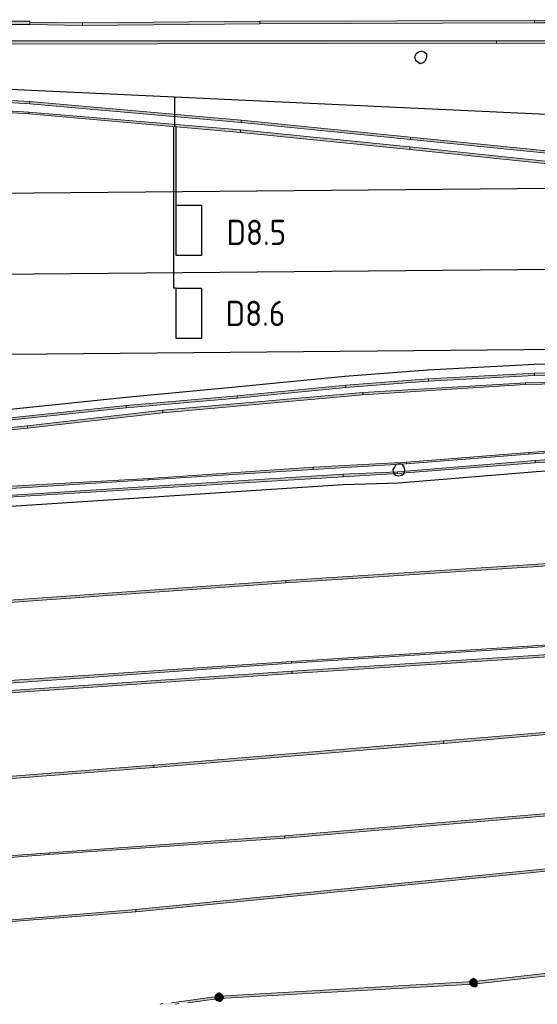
# Model space of a CAD drawing. Header units: millimetres. Extents: x -27 to 2301, y -256 to 766.
# Tile 76 of 97: x 341 to 362, y 53 to 92. Entities that reach past the tile are written whole.
import ezdxf

# ---------------------------------------------------------------- set-up
doc = ezdxf.new("R2010")
doc.units = ezdxf.units.MM
for name, color, linetype in [('SIV-ONDERGROND-ALG', 251, 'Continuous'), ('SIV-VRI-DETECTIE', 4, 'Continuous'), ('SIV-VRI-KABEL', 3, 'Continuous'), ('SIV-VRI-LUSUITSLIJPER', 7, 'Continuous'), ('SIV-WEGMARKERING', 7, 'Continuous')]:
    doc.layers.add(name, color=color, linetype=linetype)
doc.styles.add('ISO', font='ISO.shx')

# ---------------------------------------------------------------- blocks, each defined once
blk = doc.blocks.new('2x1')
at = {"layer": 'SIV-VRI-DETECTIE'}
for p, q in [((0, 1), (1, 1)), ((0, -1), (0, 1)), ((1, 1), (1, -1)), ((1, -1), (0, -1))]:
    blk.add_line(p, q, dxfattribs=at)

msp = doc.modelspace()

# ---------------------------------------------------------------- hatches: boundary and pattern name
at = {"layer": 'SIV-ONDERGROND-ALG'}
h = msp.add_hatch(color=256, dxfattribs=at)
h.dxf.hatch_style = 2
h.paths.add_polyline_path([(336.08, 91.979), (336.08, 91.915), (341.42, 91.915), (341.42, 92.044), (336.08, 92.044)])
h = msp.add_hatch(color=256, dxfattribs=at)
h.dxf.hatch_style = 2
h.paths.add_polyline_path([(341.42, 91.979), (341.42, 91.915), (343.51, 91.883), (343.51, 91.979), (341.42, 92.011)])
h = msp.add_hatch(color=256, dxfattribs=at)
h.dxf.hatch_style = 2
h.paths.add_polyline_path([(343.51, 91.915), (343.51, 91.883), (350.555, 91.947), (350.555, 92.044), (343.51, 91.979)])
h = msp.add_hatch(color=256, dxfattribs=at)
h.dxf.hatch_style = 2
h.paths.add_polyline_path([(350.555, 91.979), (350.555, 91.947), (361.458, 91.979), (361.458, 92.076), (350.555, 92.044)])
h = msp.add_hatch(color=256, dxfattribs=at)
h.dxf.hatch_style = 2
h.paths.add_polyline_path([(361.426, 91.979), (361.458, 91.979), (361.458, 91.947)])
h = msp.add_hatch(color=256, dxfattribs=at)
h.dxf.hatch_style = 2
h.paths.add_polyline_path([(361.458, 92.011), (361.458, 91.979), (370.497, 91.979), (370.497, 92.108), (361.458, 92.076)])
h = msp.add_hatch(color=256, dxfattribs=at)
h.dxf.hatch_style = 2
h.paths.add_polyline_path([(339.747, 91.207), (339.747, 91.143), (359.947, 91.175), (359.947, 91.272), (339.747, 91.272)])
h = msp.add_hatch(color=256, dxfattribs=at)
h.dxf.hatch_style = 2
h.paths.add_polyline_path([(359.947, 91.272), (359.947, 91.304), (359.979, 91.272)])
h = msp.add_hatch(color=256, dxfattribs=at)
h.dxf.hatch_style = 2
h.paths.add_polyline_path([(359.947, 91.207), (359.947, 91.175), (376.608, 91.143), (376.608, 91.272), (359.947, 91.272)])
h = msp.add_hatch(color=256, dxfattribs=at)
h.dxf.hatch_style = 2
h.paths.add_polyline_path([(341.42, 88.827), (341.42, 88.859), (333.957, 89.277), (333.957, 89.213), (341.42, 88.763)])
h = msp.add_hatch(color=256, dxfattribs=at)
h.dxf.hatch_style = 2
h.paths.add_polyline_path([(341.387, 88.409), (341.387, 88.441), (333.957, 88.891), (333.957, 88.795), (341.387, 88.377)])
h = msp.add_hatch(color=256, dxfattribs=at)
h.dxf.hatch_style = 2
h.paths.add_polyline_path([(349.815, 88.055), (349.815, 88.119), (341.42, 88.859), (341.42, 88.763), (349.815, 88.023)])
h = msp.add_hatch(color=256, dxfattribs=at)
h.dxf.hatch_style = 2
h.paths.add_polyline_path([(349.783, 87.669), (349.783, 87.733), (341.387, 88.441), (341.387, 88.377), (349.783, 87.637)])
h = msp.add_hatch(color=256, dxfattribs=at)
h.dxf.hatch_style = 2
h.paths.add_polyline_path([(356.537, 87.412), (356.537, 87.444), (349.815, 88.119), (349.815, 88.023), (356.537, 87.348)])
h = msp.add_hatch(color=256, dxfattribs=at)
h.dxf.hatch_style = 2
h.paths.add_polyline_path([(349.75, 87.733), (349.783, 87.733), (349.783, 87.701), (349.75, 87.701)])
h = msp.add_hatch(color=256, dxfattribs=at)
h.dxf.hatch_style = 2
h.paths.add_polyline_path([(356.505, 87.026), (356.505, 87.058), (349.783, 87.733), (349.783, 87.637), (356.505, 86.962)])
h = msp.add_hatch(color=256, dxfattribs=at)
h.dxf.hatch_style = 2
h.paths.add_polyline_path([(363.935, 86.64), (363.935, 86.704), (356.537, 87.444), (356.537, 87.348), (363.935, 86.608)])
h = msp.add_hatch(color=256, dxfattribs=at)
h.dxf.hatch_style = 2
h.paths.add_polyline_path([(363.903, 86.254), (363.903, 86.286), (356.505, 87.058), (356.505, 86.962), (363.903, 86.19)])
h = msp.add_hatch(color=256, dxfattribs=at)
h.dxf.hatch_style = 2
h.paths.add_polyline_path([(361.458, 78.02), (361.458, 77.987), (367.152, 78.084), (367.152, 78.18), (361.458, 78.084)])
h = msp.add_hatch(color=256, dxfattribs=at)
h.dxf.hatch_style = 2
h.paths.add_polyline_path([(353.964, 77.569), (353.964, 77.505), (357.245, 77.762), (357.245, 77.859), (353.964, 77.601)])
h = msp.add_hatch(color=256, dxfattribs=at)
h.dxf.hatch_style = 2
h.paths.add_polyline_path([(357.245, 77.827), (357.245, 77.762), (361.458, 77.987), (361.458, 78.084), (357.245, 77.859)])
h = msp.add_hatch(color=256, dxfattribs=at)
h.dxf.hatch_style = 2
h.paths.add_polyline_path([(361.105, 77.666), (361.105, 77.634), (369.789, 77.794), (369.789, 77.891), (361.105, 77.698)])
h = msp.add_hatch(color=256, dxfattribs=at)
h.dxf.hatch_style = 2
h.paths.add_polyline_path([(361.426, 78.084), (361.458, 78.084), (361.458, 78.052)])
h = msp.add_hatch(color=256, dxfattribs=at)
h.dxf.hatch_style = 2
h.paths.add_polyline_path([(349.654, 77.119), (349.654, 77.087), (353.964, 77.505), (353.964, 77.601), (349.654, 77.183)])
h = msp.add_hatch(color=256, dxfattribs=at)
h.dxf.hatch_style = 2
h.paths.add_polyline_path([(354.639, 77.248), (354.639, 77.215), (361.105, 77.634), (361.105, 77.698), (354.639, 77.312)])
h = msp.add_hatch(color=256, dxfattribs=at)
h.dxf.hatch_style = 2
h.paths.add_polyline_path([(361.105, 77.698), (361.105, 77.73), (361.137, 77.698)])
h = msp.add_hatch(color=256, dxfattribs=at)
h.dxf.hatch_style = 2
h.paths.add_polyline_path([(345.247, 76.733), (345.247, 76.701), (349.654, 77.087), (349.654, 77.183), (345.247, 76.797)])
h = msp.add_hatch(color=256, dxfattribs=at)
h.dxf.hatch_style = 2
h.paths.add_polyline_path([(346.695, 76.54), (346.695, 76.508), (354.639, 77.215), (354.639, 77.312), (346.695, 76.604)])
h = msp.add_hatch(color=256, dxfattribs=at)
h.dxf.hatch_style = 2
h.paths.add_polyline_path([(354.607, 77.312), (354.639, 77.312), (354.639, 77.28)])
h = msp.add_hatch(color=256, dxfattribs=at)
h.dxf.hatch_style = 2
h.paths.add_polyline_path([(327.749, 74.9), (327.749, 74.867), (345.247, 76.701), (345.247, 76.797), (327.749, 74.932)])
h = msp.add_hatch(color=256, dxfattribs=at)
h.dxf.hatch_style = 2
h.paths.add_polyline_path([(341.323, 75.961), (341.323, 75.897), (346.695, 76.508), (346.695, 76.604), (341.323, 75.993)])
h = msp.add_hatch(color=256, dxfattribs=at)
h.dxf.hatch_style = 2
h.paths.add_polyline_path([(345.247, 76.797), (345.279, 76.797), (345.279, 76.765), (345.247, 76.765)])
h = msp.add_hatch(color=256, dxfattribs=at)
h.dxf.hatch_style = 2
h.paths.add_polyline_path([(346.695, 76.604), (346.727, 76.604), (346.695, 76.572)])
h = msp.add_hatch(color=256, dxfattribs=at)
h.dxf.hatch_style = 2
h.paths.add_polyline_path([(328.714, 74.674), (328.714, 74.642), (341.323, 75.897), (341.323, 75.993), (328.714, 74.739)])
h = msp.add_hatch(color=256, dxfattribs=at)
h.dxf.hatch_style = 2
h.paths.add_polyline_path([(366.058, 75.253), (366.058, 75.286), (361.233, 74.932), (361.233, 74.867), (366.058, 75.189)])
h = msp.add_hatch(color=256, dxfattribs=at)
h.dxf.hatch_style = 2
h.paths.add_polyline_path([(369.403, 75.125), (369.403, 75.189), (361.491, 74.61), (361.491, 74.514), (369.403, 75.093)])
h = msp.add_hatch(color=256, dxfattribs=at)
h.dxf.hatch_style = 2
h.paths.add_polyline_path([(361.233, 74.9), (361.233, 74.932), (356.376, 74.546), (356.376, 74.481), (361.233, 74.867)])
h = msp.add_hatch(color=256, dxfattribs=at)
h.dxf.hatch_style = 2
h.paths.add_polyline_path([(352.677, 74.288), (352.677, 74.353), (346.148, 73.902), (346.148, 73.838), (352.677, 74.256)])
h = msp.add_hatch(color=256, dxfattribs=at)
h.dxf.hatch_style = 2
h.paths.add_polyline_path([(356.376, 74.514), (356.376, 74.546), (352.677, 74.353), (352.677, 74.256), (356.376, 74.481)])
h = msp.add_hatch(color=256, dxfattribs=at)
h.dxf.hatch_style = 2
h.paths.add_polyline_path([(361.491, 74.546), (361.491, 74.61), (356.023, 74.16), (356.023, 74.095), (361.491, 74.514)])
h = msp.add_hatch(color=256, dxfattribs=at)
h.dxf.hatch_style = 2
h.paths.add_polyline_path([(361.458, 74.61), (361.491, 74.61), (361.491, 74.578), (361.458, 74.578)])
h = msp.add_hatch(color=256, dxfattribs=at)
h.dxf.hatch_style = 2
h.paths.add_polyline_path([(353.868, 74.031), (353.868, 74.063), (339.039, 73.131), (339.039, 73.066), (353.868, 73.967)])
h = msp.add_hatch(color=256, dxfattribs=at)
h.dxf.hatch_style = 2
h.paths.add_polyline_path([(346.148, 73.87), (346.148, 73.902), (340.455, 73.581), (340.455, 73.484), (346.148, 73.838)])
h = msp.add_hatch(color=256, dxfattribs=at)
h.dxf.hatch_style = 2
h.paths.add_polyline_path([(356.023, 74.128), (356.023, 74.16), (353.868, 74.063), (353.868, 73.967), (356.023, 74.095)])
h = msp.add_hatch(color=256, dxfattribs=at)
h.dxf.hatch_style = 2
h.paths.add_polyline_path([(356.023, 74.095), (356.055, 74.095), (356.023, 74.063)])
h = msp.add_hatch(color=256, dxfattribs=at)
h.dxf.hatch_style = 2
h.paths.add_polyline_path([(346.116, 73.838), (346.148, 73.838), (346.148, 73.806)])
h = msp.add_hatch(color=256, dxfattribs=at)
h.dxf.hatch_style = 2
h.paths.add_polyline_path([(351.584, 69.785), (351.584, 69.753), (364.45, 70.589), (364.45, 70.686), (351.584, 69.85)])
h = msp.add_hatch(color=256, dxfattribs=at)
h.dxf.hatch_style = 2
h.paths.add_polyline_path([(340.23, 69.013), (340.23, 68.949), (351.584, 69.753), (351.584, 69.85), (340.23, 69.046)])
h = msp.add_hatch(color=256, dxfattribs=at)
h.dxf.hatch_style = 2
h.paths.add_polyline_path([(351.809, 66.601), (351.809, 66.569), (364.643, 67.405), (364.643, 67.469), (351.809, 66.633)])
h = msp.add_hatch(color=256, dxfattribs=at)
h.dxf.hatch_style = 2
h.paths.add_polyline_path([(351.841, 66.183), (351.841, 66.151), (364.675, 66.987), (364.675, 67.083), (351.841, 66.247)])
h = msp.add_hatch(color=256, dxfattribs=at)
h.dxf.hatch_style = 2
h.paths.add_polyline_path([(340.423, 65.797), (340.423, 65.765), (351.809, 66.569), (351.809, 66.633), (340.423, 65.861)])
h = msp.add_hatch(color=256, dxfattribs=at)
h.dxf.hatch_style = 2
h.paths.add_polyline_path([(351.777, 66.633), (351.809, 66.665), (351.809, 66.633)])
h = msp.add_hatch(color=256, dxfattribs=at)
h.dxf.hatch_style = 2
h.paths.add_polyline_path([(351.841, 66.247), (340.455, 65.475), (340.455, 65.379), (351.841, 66.151), (351.841, 66.183)])
h = msp.add_hatch(color=256, dxfattribs=at)
h.dxf.hatch_style = 2
h.paths.add_polyline_path([(351.809, 66.247), (351.841, 66.247), (351.841, 66.215), (351.809, 66.215)])
h = msp.add_hatch(color=256, dxfattribs=at)
h.dxf.hatch_style = 2
h.paths.add_polyline_path([(367.087, 64.221), (367.087, 64.253), (357.856, 63.481), (357.856, 63.385), (367.087, 64.189)])
h = msp.add_hatch(color=256, dxfattribs=at)
h.dxf.hatch_style = 2
h.paths.add_polyline_path([(357.856, 63.417), (357.856, 63.481), (346.341, 62.516), (346.341, 62.42), (357.856, 63.385)])
h = msp.add_hatch(color=256, dxfattribs=at)
h.dxf.hatch_style = 2
h.paths.add_polyline_path([(346.341, 62.452), (346.341, 62.516), (320.93, 60.554), (320.93, 60.457), (346.341, 62.42)])
h = msp.add_hatch(color=256, dxfattribs=at)
h.dxf.hatch_style = 2
h.paths.add_polyline_path([(351.552, 59.686), (351.552, 59.621), (365.543, 60.811), (365.543, 60.908), (351.552, 59.718)])
h = msp.add_hatch(color=256, dxfattribs=at)
h.dxf.hatch_style = 2
h.paths.add_polyline_path([(342.192, 59.01), (342.192, 58.978), (351.552, 59.621), (351.552, 59.718), (342.192, 59.042)])
h = msp.add_hatch(color=256, dxfattribs=at)
h.dxf.hatch_style = 2
h.paths.add_polyline_path([(329.326, 58.013), (329.326, 57.981), (342.192, 58.978), (342.192, 59.042), (329.326, 58.077)])
h = msp.add_hatch(color=256, dxfattribs=at)
h.dxf.hatch_style = 2
h.paths.add_polyline_path([(342.192, 59.042), (342.192, 59.074), (342.224, 59.042)])
h = msp.add_hatch(color=256, dxfattribs=at)
h.dxf.hatch_style = 2
h.paths.add_polyline_path([(345.633, 56.726), (345.633, 56.694), (363.131, 58.431), (363.131, 58.528), (345.633, 56.791)])
h = msp.add_hatch(color=256, dxfattribs=at)
h.dxf.hatch_style = 2
h.paths.add_polyline_path([(340.197, 56.308), (340.197, 56.276), (345.633, 56.694), (345.633, 56.791), (340.197, 56.34)])
h = msp.add_hatch(color=256, dxfattribs=at)
h.dxf.hatch_style = 2
h.paths.add_polyline_path([(359.046, 53.896), (359.046, 53.831), (377.026, 55.858), (377.026, 55.954), (359.046, 53.928)])
h = msp.add_hatch(color=256, dxfattribs=at)
h.dxf.hatch_style = 2
h.paths.add_polyline_path([(358.885, 53.992), (358.853, 53.896), (359.046, 53.896)])
h = msp.add_hatch(color=256, dxfattribs=at)
h.dxf.hatch_style = 2
h.paths.add_polyline_path([(358.982, 54.057), (358.885, 53.992), (359.046, 53.896)])
h = msp.add_hatch(color=256, dxfattribs=at)
h.dxf.hatch_style = 2
h.paths.add_polyline_path([(359.046, 54.089), (358.982, 54.057), (359.046, 53.896)])
h = msp.add_hatch(color=256, dxfattribs=at)
h.dxf.hatch_style = 2
h.paths.add_polyline_path([(359.143, 54.024), (359.046, 54.089), (359.046, 53.896)])
h = msp.add_hatch(color=256, dxfattribs=at)
h.dxf.hatch_style = 2
h.paths.add_polyline_path([(359.207, 53.96), (359.143, 54.024), (359.046, 53.896)])
h = msp.add_hatch(color=256, dxfattribs=at)
h.dxf.hatch_style = 2
h.paths.add_polyline_path([(359.207, 53.864), (359.207, 53.96), (359.046, 53.896)])
h = msp.add_hatch(color=256, dxfattribs=at)
h.dxf.hatch_style = 2
h.paths.add_polyline_path([(348.946, 53.317), (348.946, 53.252), (359.046, 53.831), (359.046, 53.928), (348.946, 53.349)])
h = msp.add_hatch(color=256, dxfattribs=at)
h.dxf.hatch_style = 2
h.paths.add_polyline_path([(358.853, 53.896), (358.885, 53.799), (359.046, 53.896)])
h = msp.add_hatch(color=256, dxfattribs=at)
h.dxf.hatch_style = 2
h.paths.add_polyline_path([(358.885, 53.799), (358.95, 53.735), (359.046, 53.896)])
h = msp.add_hatch(color=256, dxfattribs=at)
h.dxf.hatch_style = 2
h.paths.add_polyline_path([(358.95, 53.735), (359.046, 53.703), (359.046, 53.896)])
h = msp.add_hatch(color=256, dxfattribs=at)
h.dxf.hatch_style = 2
h.paths.add_polyline_path([(359.046, 53.703), (359.143, 53.703), (359.046, 53.896)])
h = msp.add_hatch(color=256, dxfattribs=at)
h.dxf.hatch_style = 2
h.paths.add_polyline_path([(359.143, 53.703), (359.207, 53.767), (359.046, 53.896)])
h = msp.add_hatch(color=256, dxfattribs=at)
h.dxf.hatch_style = 2
h.paths.add_polyline_path([(359.207, 53.767), (359.207, 53.864), (359.046, 53.896)])
h = msp.add_hatch(color=256, dxfattribs=at)
h.dxf.hatch_style = 2
h.paths.add_polyline_path([(348.946, 53.349), (346.984, 53.092), (347.756, 53.092), (348.946, 53.252), (348.946, 53.317)])
h = msp.add_hatch(color=256, dxfattribs=at)
h.dxf.hatch_style = 2
h.paths.add_polyline_path([(348.753, 53.317), (348.946, 53.317), (348.785, 53.413)])
h = msp.add_hatch(color=256, dxfattribs=at)
h.dxf.hatch_style = 2
h.paths.add_polyline_path([(348.753, 53.22), (348.946, 53.317), (348.753, 53.317)])
h = msp.add_hatch(color=256, dxfattribs=at)
h.dxf.hatch_style = 2
h.paths.add_polyline_path([(348.818, 53.156), (348.946, 53.317), (348.753, 53.22)])
h = msp.add_hatch(color=256, dxfattribs=at)
h.dxf.hatch_style = 2
h.paths.add_polyline_path([(348.785, 53.413), (348.946, 53.317), (348.85, 53.478)])
h = msp.add_hatch(color=256, dxfattribs=at)
h.dxf.hatch_style = 2
h.paths.add_polyline_path([(348.946, 53.124), (348.946, 53.317), (348.818, 53.156)])
h = msp.add_hatch(color=256, dxfattribs=at)
h.dxf.hatch_style = 2
h.paths.add_polyline_path([(348.85, 53.478), (348.946, 53.317), (348.946, 53.51)])
h = msp.add_hatch(color=256, dxfattribs=at)
h.dxf.hatch_style = 2
h.paths.add_polyline_path([(348.946, 53.51), (348.946, 53.317), (349.043, 53.445)])
h = msp.add_hatch(color=256, dxfattribs=at)
h.dxf.hatch_style = 2
h.paths.add_polyline_path([(349.043, 53.445), (348.946, 53.317), (349.107, 53.381)])
h = msp.add_hatch(color=256, dxfattribs=at)
h.dxf.hatch_style = 2
h.paths.add_polyline_path([(349.107, 53.381), (348.946, 53.317), (349.139, 53.285)])
h = msp.add_hatch(color=256, dxfattribs=at)
h.dxf.hatch_style = 2
h.paths.add_polyline_path([(349.011, 53.124), (348.946, 53.317), (348.946, 53.124)])
h = msp.add_hatch(color=256, dxfattribs=at)
h.dxf.hatch_style = 2
h.paths.add_polyline_path([(349.075, 53.188), (348.946, 53.317), (349.011, 53.124)])
h = msp.add_hatch(color=256, dxfattribs=at)
h.dxf.hatch_style = 2
h.paths.add_polyline_path([(349.139, 53.285), (348.946, 53.317), (349.075, 53.188)])
h = msp.add_hatch(color=256, dxfattribs=at)
h.dxf.hatch_style = 2
h.paths.add_polyline_path([(347.402, 53.06), (346.63, 53.06), (346.502, 53.027), (347.306, 53.027)])

# ---------------------------------------------------------------- linework, layer by layer
at = {"layer": 'SIV-ONDERGROND-ALG', "lineweight": 5}
for points in [[(336.08, 91.979), (336.08, 91.915), (341.42, 91.915), (341.42, 92.044), (336.08, 92.044), (336.08, 91.979)], [(341.42, 92.044), (341.42, 92.011)], [(341.42, 91.979), (341.42, 91.915), (343.51, 91.883), (343.51, 91.979), (341.42, 92.011), (341.42, 91.979)], [(343.51, 91.915), (343.51, 91.883), (350.555, 91.947), (350.555, 92.044), (343.51, 91.979), (343.51, 91.915)], [(350.555, 91.979), (350.555, 91.947), (361.458, 91.979), (361.458, 92.076), (350.555, 92.044), (350.555, 91.979)], [(361.458, 92.011), (361.458, 91.979), (370.497, 91.979), (370.497, 92.108), (361.458, 92.076), (361.458, 92.011)], [(339.747, 91.207), (339.747, 91.143), (359.947, 91.175), (359.947, 91.272), (339.747, 91.272), (339.747, 91.207)], [(359.947, 91.207), (359.947, 91.175), (376.608, 91.143), (376.608, 91.272), (359.947, 91.272), (359.947, 91.207)], [(341.42, 88.827), (341.42, 88.859), (333.957, 89.277), (333.957, 89.213), (341.42, 88.763), (341.42, 88.827)], [(341.387, 88.409), (341.387, 88.441), (333.957, 88.891), (333.957, 88.795), (341.387, 88.377), (341.387, 88.409)], [(349.815, 88.055), (349.815, 88.119), (341.42, 88.859), (341.42, 88.763), (349.815, 88.023), (349.815, 88.055)], [(349.783, 87.669), (349.783, 87.733), (341.387, 88.441), (341.387, 88.377), (349.783, 87.637), (349.783, 87.669)], [(356.537, 87.412), (356.537, 87.444), (349.815, 88.119), (349.815, 88.023), (356.537, 87.348), (356.537, 87.412)], [(356.505, 87.026), (356.505, 87.058), (349.783, 87.733), (349.783, 87.637), (356.505, 86.962), (356.505, 87.026)], [(363.935, 86.64), (363.935, 86.704), (356.537, 87.444), (356.537, 87.348), (363.935, 86.608), (363.935, 86.64)], [(363.903, 86.254), (363.903, 86.286), (356.505, 87.058), (356.505, 86.962), (363.903, 86.19), (363.903, 86.254)], [(361.458, 78.02), (361.458, 77.987), (367.152, 78.084), (367.152, 78.18), (361.458, 78.084), (361.458, 78.02)], [(353.964, 77.569), (353.964, 77.505), (357.245, 77.762), (357.245, 77.859), (353.964, 77.601), (353.964, 77.569)], [(357.245, 77.827), (357.245, 77.762), (361.458, 77.987), (361.458, 78.084), (357.245, 77.859), (357.245, 77.827)], [(361.105, 77.666), (361.105, 77.634), (369.789, 77.794), (369.789, 77.891), (361.105, 77.698), (361.105, 77.666)], [(349.654, 77.119), (349.654, 77.087), (353.964, 77.505), (353.964, 77.601), (349.654, 77.183), (349.654, 77.119)], [(354.639, 77.248), (354.639, 77.215), (361.105, 77.634), (361.105, 77.698), (354.639, 77.312), (354.639, 77.248)], [(345.247, 76.733), (345.247, 76.701), (349.654, 77.087), (349.654, 77.183), (345.247, 76.797), (345.247, 76.733)], [(346.695, 76.54), (346.695, 76.508), (354.639, 77.215), (354.639, 77.312), (346.695, 76.604), (346.695, 76.54)], [(327.749, 74.9), (327.749, 74.867), (345.247, 76.701), (345.247, 76.797), (327.749, 74.932), (327.749, 74.9)], [(341.323, 75.961), (341.323, 75.897), (346.695, 76.508), (346.695, 76.604), (341.323, 75.993), (341.323, 75.961)], [(328.714, 74.674), (328.714, 74.642), (341.323, 75.897), (341.323, 75.993), (328.714, 74.739), (328.714, 74.674)], [(366.058, 75.253), (366.058, 75.286), (361.233, 74.932), (361.233, 74.867), (366.058, 75.189), (366.058, 75.253)], [(369.403, 75.125), (369.403, 75.189), (361.491, 74.61), (361.491, 74.514), (369.403, 75.093), (369.403, 75.125)], [(361.233, 74.9), (361.233, 74.932), (356.376, 74.546), (356.376, 74.481), (361.233, 74.867), (361.233, 74.9)], [(352.677, 74.288), (352.677, 74.353), (346.148, 73.902), (346.148, 73.838), (352.677, 74.256), (352.677, 74.288)], [(356.376, 74.514), (356.376, 74.546), (352.677, 74.353), (352.677, 74.256), (356.376, 74.481), (356.376, 74.514)], [(361.491, 74.546), (361.491, 74.61), (356.023, 74.16), (356.023, 74.095), (361.491, 74.514), (361.491, 74.546)], [(353.868, 74.031), (353.868, 74.063), (339.039, 73.131), (339.039, 73.066), (353.868, 73.967), (353.868, 74.031)], [(346.148, 73.87), (346.148, 73.902), (340.455, 73.581), (340.455, 73.484), (346.148, 73.838), (346.148, 73.87)], [(356.023, 74.128), (356.023, 74.16), (353.868, 74.063), (353.868, 73.967), (356.023, 74.095), (356.023, 74.128)], [(351.584, 69.785), (351.584, 69.753), (364.45, 70.589), (364.45, 70.686), (351.584, 69.85), (351.584, 69.785)], [(340.23, 69.013), (340.23, 68.949), (351.584, 69.753), (351.584, 69.85), (340.23, 69.046), (340.23, 69.013)], [(351.809, 66.601), (351.809, 66.569), (364.643, 67.405), (364.643, 67.469), (351.809, 66.633), (351.809, 66.601)], [(351.841, 66.183), (351.841, 66.151), (364.675, 66.987), (364.675, 67.083), (351.841, 66.247), (351.841, 66.183)], [(340.423, 65.797), (340.423, 65.765), (351.809, 66.569), (351.809, 66.633), (340.423, 65.861), (340.423, 65.797)], [(340.455, 65.411), (340.455, 65.379), (351.841, 66.151), (351.841, 66.247), (340.455, 65.475), (340.455, 65.411)], [(367.087, 64.221), (367.087, 64.253), (357.856, 63.481), (357.856, 63.385), (367.087, 64.189), (367.087, 64.221)], [(357.856, 63.417), (357.856, 63.481), (346.341, 62.516), (346.341, 62.42), (357.856, 63.385), (357.856, 63.417)], [(346.341, 62.452), (346.341, 62.516), (320.93, 60.554), (320.93, 60.457), (346.341, 62.42), (346.341, 62.452)], [(351.552, 59.686), (351.552, 59.621), (365.543, 60.811), (365.543, 60.908), (351.552, 59.718), (351.552, 59.686)], [(342.192, 59.01), (342.192, 58.978), (351.552, 59.621), (351.552, 59.718), (342.192, 59.042), (342.192, 59.01)], [(329.326, 58.013), (329.326, 57.981), (342.192, 58.978), (342.192, 59.042), (329.326, 58.077), (329.326, 58.013)], [(345.633, 56.726), (345.633, 56.694), (363.131, 58.431), (363.131, 58.528), (345.633, 56.791), (345.633, 56.726)], [(340.197, 56.308), (340.197, 56.276), (345.633, 56.694), (345.633, 56.791), (340.197, 56.34), (340.197, 56.308)], [(359.046, 53.896), (359.046, 53.831), (377.026, 55.858), (377.026, 55.954), (359.046, 53.928), (359.046, 53.896)], [(348.946, 53.317), (348.946, 53.252), (359.046, 53.831), (359.046, 53.928), (348.946, 53.349), (348.946, 53.317)], [(347.692, 53.092), (348.946, 53.252), (348.946, 53.349), (347.049, 53.092)], [(346.695, 53.06), (346.598, 53.027)], [(347.209, 53.027), (347.338, 53.06)]]:
    msp.add_lwpolyline(points, dxfattribs=at)
at = {"layer": 'SIV-ONDERGROND-ALG', "lineweight": 25}
for points in [[(357.181, 90.628), (357.181, 90.725), (357.084, 90.821), (356.988, 90.853), (356.859, 90.821), (356.762, 90.757), (356.698, 90.628), (356.73, 90.5), (356.827, 90.435), (356.923, 90.371), (357.052, 90.403), (357.148, 90.5), (357.181, 90.628)], [(327.717, 75.318), (345.247, 77.119), (349.59, 77.537), (353.932, 77.955), (357.213, 78.213), (361.458, 78.438), (367.152, 78.534), (374.26, 78.566), (382.494, 78.663), (383.234, 78.599), (383.717, 78.116), (384.006, 77.698), (384.038, 77.151), (383.942, 76.733), (383.749, 76.347), (383.331, 76.058), (382.687, 75.768), (369.435, 74.739), (361.523, 74.16), (356.055, 73.709), (353.868, 73.645), (339.039, 72.68)], [(356.312, 74.224), (356.28, 74.353), (356.216, 74.449), (356.087, 74.481), (355.958, 74.449), (355.894, 74.353), (355.83, 74.256), (355.862, 74.128), (355.926, 74.031), (356.055, 73.999), (356.183, 74.031), (356.28, 74.095), (356.312, 74.224)]]:
    msp.add_lwpolyline(points, dxfattribs=at)
at = {"layer": 'SIV-VRI-KABEL'}
for points in [[(259.384, 89.987), (267.533, 89.987), (273.233, 90.068), (287.533, 90.068), (307.533, 90.177), (327.233, 89.844), (329.82, 89.853), (382.108, 87.418), (404.737, 87.011), (404.737, 87.011)], [(347.182, 87.87), (347.182, 89.045)]]:
    msp.add_lwpolyline(points, dxfattribs=at)
at = {"layer": 'SIV-VRI-LUSUITSLIJPER'}
for points in [[(347.233, 81.448), (347.133, 81.448), (347.133, 87.87)], [(347.233, 84.745), (347.233, 87.862)]]:
    msp.add_lwpolyline(points, dxfattribs=at)
at = {"layer": 'SIV-WEGMARKERING', "lineweight": 25}
for points in [[(264.77, 84.549), (375.547, 85.546)], [(264.802, 81.333), (375.547, 82.33)], [(264.835, 78.148), (375.611, 79.145)]]:
    msp.add_lwpolyline(points, dxfattribs=at)

# ---------------------------------------------------------------- block references
at = {"layer": 'SIV-VRI-DETECTIE'}
for p in [(347.233, 83.745), (347.233, 80.448)]:
    msp.add_blockref('2x1', p, dxfattribs=at)

# ---------------------------------------------------------------- texts
at = {"layer": 'SIV-VRI-DETECTIE', "linetype": 'Continuous', "style": 'ISO'}
for s, p in [('D8.5', (349.227, 83.166)), ('D8.6', (349.195, 79.95))]:
    msp.add_text(s, height=1, rotation=360, dxfattribs=at).set_placement(p)

doc.saveas('drawing.dxf')
